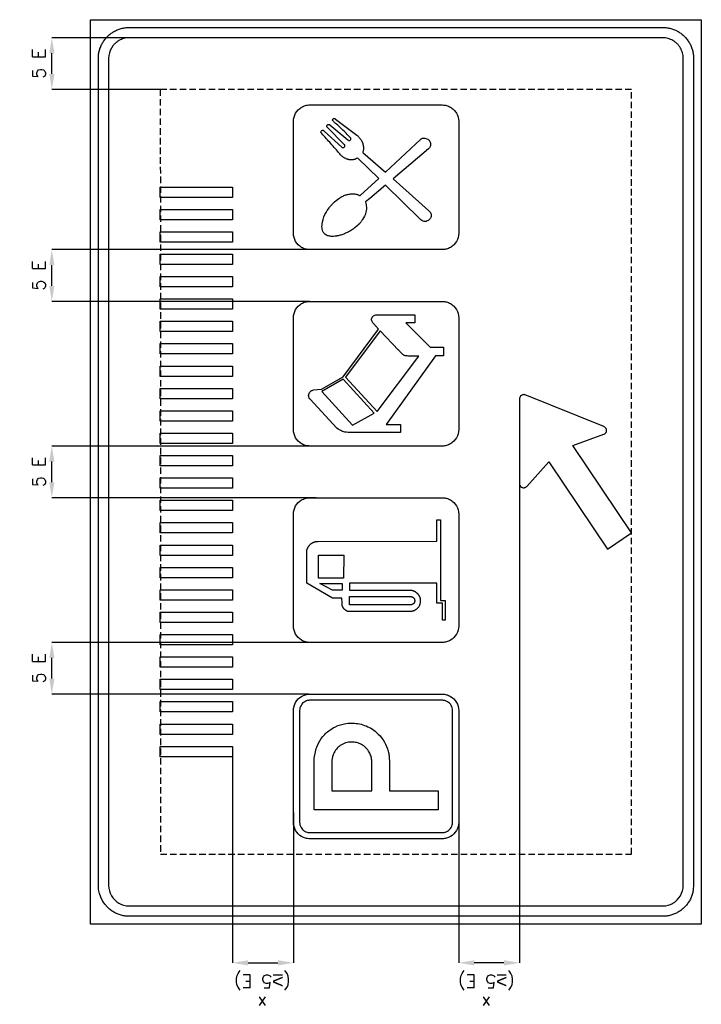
# Model space of a CAD drawing. Header units: millimetres. Extents: x -66 to 2573, y 171 to 3981.
import ezdxf

# ---------------------------------------------------------------- set-up
doc = ezdxf.new("R2010")
doc.units = ezdxf.units.MM
doc.header["$LTSCALE"] = 5
doc.linetypes.add('ČÁRKOVANÁX2', pattern=[1.5, 1, -0.5])
doc.layers.add('Kóty', color=2, linetype='Continuous')
doc.layers.add('Značka', color=7, linetype='Continuous')
doc.styles.get("Standard").update_dxf_attribs({"font": 'romand.shx', "height": 50})
doc.dimstyles.get("Standard").update_dxf_attribs({"dimtxt": 50, "dimasz": 60, "dimexe": 0.18, "dimexo": 0.0625, "dimgap": 25, "dimtad": 1, "dimdec": 0, "dimzin": 0, "dimdsep": 46, "dimtxsty": 'Standard', "dimcen": 0.09, "dimadec": 0, "dimazin": 0, "dimtfac": 1, "dimtdec": 0, "dimtofl": 0, "dimtmove": 0, "dimatfit": 3, "dimfxl": 1, "dimtolj": 1, "dimtzin": 0, "dimarcsym": 0})

# ---------------------------------------------------------------- blocks, each defined once
blk = doc.blocks.new('*D0')
at = {"layer": 'Defpoints', "color": 0, "transparency": 16777216}
for p in [(58.5, 3911.2), (478.5, 3911.2), (478.5, 3711.2)]:
    blk.add_point(p, dxfattribs=at)
at = {"layer": 'Kóty', "color": 0, "lineweight": -2, "transparency": 16777216}
for p, q in [((478.4, 3911.2), (58.3, 3911.2)), ((58.5, 3771.2), (58.5, 3851.2)), ((478.4, 3711.2), (58.3, 3711.2))]:
    blk.add_line(p, q, dxfattribs=at)
at = {"layer": 'Kóty', "color": 0, "transparency": 16777216}
for points in [[(48.5, 3851.2), (68.5, 3851.2), (58.5, 3911.2)], [(48.5, 3771.2), (68.5, 3771.2), (58.5, 3711.2)]]:
    blk.add_solid(points, dxfattribs=at)
at = {"layer": 'Kóty', "color": 0, "transparency": 16777216, "insert": (8.5, 3811.2), "char_height": 50, "attachment_point": 5, "rotation": 90}
blk.add_mtext('\\A1;5 E', dxfattribs=at)
blk = doc.blocks.new('*D1')
at = {"layer": 'Defpoints', "color": 0, "transparency": 16777216}
for p in [(58.5, 1571.2), (1057.9, 1571.2), (1053.3, 1371.1)]:
    blk.add_point(p, dxfattribs=at)
at = {"layer": 'Kóty', "color": 0, "lineweight": -2, "transparency": 16777216}
for p, q in [((1057.8, 1571.2), (58.3, 1571.2)), ((58.5, 1431.1), (58.5, 1511.2)), ((1053.2, 1371.1), (58.3, 1371.1))]:
    blk.add_line(p, q, dxfattribs=at)
at = {"layer": 'Kóty', "color": 0, "transparency": 16777216}
for points in [[(48.5, 1511.2), (68.5, 1511.2), (58.5, 1571.2)], [(48.5, 1431.1), (68.5, 1431.1), (58.5, 1371.1)]]:
    blk.add_solid(points, dxfattribs=at)
at = {"layer": 'Kóty', "color": 0, "transparency": 16777216, "insert": (8.5, 1471.1), "char_height": 50, "attachment_point": 5, "rotation": 90}
blk.add_mtext('\\A1;5 E', dxfattribs=at)
blk = doc.blocks.new('*D2')
at = {"layer": 'Defpoints', "color": 0, "transparency": 16777216}
for p in [(58.5, 2331.2), (1081.7, 2331.2), (1081.7, 2131.2)]:
    blk.add_point(p, dxfattribs=at)
at = {"layer": 'Kóty', "color": 0, "lineweight": -2, "transparency": 16777216}
for p, q in [((1081.7, 2331.2), (58.3, 2331.2)), ((58.5, 2191.2), (58.5, 2271.2)), ((1081.7, 2131.2), (58.3, 2131.2))]:
    blk.add_line(p, q, dxfattribs=at)
at = {"layer": 'Kóty', "color": 0, "transparency": 16777216}
for points in [[(48.5, 2271.2), (68.5, 2271.2), (58.5, 2331.2)], [(48.5, 2191.2), (68.5, 2191.2), (58.5, 2131.2)]]:
    blk.add_solid(points, dxfattribs=at)
at = {"layer": 'Kóty', "color": 0, "transparency": 16777216, "insert": (8.5, 2231.2), "char_height": 50, "attachment_point": 5, "rotation": 90}
blk.add_mtext('\\A1;5 E', dxfattribs=at)
blk = doc.blocks.new('*D3')
at = {"layer": 'Defpoints', "color": 0, "transparency": 16777216}
for p in [(58.5, 3091.2), (1057.9, 3091.2), (1057.9, 2891.2)]:
    blk.add_point(p, dxfattribs=at)
at = {"layer": 'Kóty', "color": 0, "lineweight": -2, "transparency": 16777216}
for p, q in [((1057.8, 3091.2), (58.3, 3091.2)), ((58.5, 2951.2), (58.5, 3031.2)), ((1057.8, 2891.2), (58.3, 2891.2))]:
    blk.add_line(p, q, dxfattribs=at)
at = {"layer": 'Kóty', "color": 0, "transparency": 16777216}
for points in [[(48.5, 3031.2), (68.5, 3031.2), (58.5, 3091.2)], [(48.5, 2951.2), (68.5, 2951.2), (58.5, 2891.2)]]:
    blk.add_solid(points, dxfattribs=at)
at = {"layer": 'Kóty', "color": 0, "transparency": 16777216, "insert": (8.5, 2991.2), "char_height": 50, "attachment_point": 5, "rotation": 90}
blk.add_mtext('\\A1;5 E', dxfattribs=at)

msp = doc.modelspace()

# ---------------------------------------------------------------- linework, layer by layer
at = {"layer": 'Kóty'}
for p, q in [((1869.3, 2185.7), (1869.3, 331)), ((758.5, 1128.7), (758.5, 331)), ((1633.9, 959.4), (1633.9, 331)), ((993.9, 913.3), (993.9, 331)), ((818.5, 331.2), (933.9, 331.2)), ((1809.3, 331.2), (1693.9, 331.2))]:
    msp.add_line(p, q, dxfattribs=at)
for points in [[(818.5, 321.2), (818.5, 341.2), (758.5, 331.2)], [(933.9, 321.2), (933.9, 341.2), (993.9, 331.2)], [(1693.9, 321.2), (1693.9, 341.2), (1633.9, 331.2)], [(1809.3, 321.2), (1809.3, 341.2), (1869.3, 331.2)]]:
    msp.add_solid(points, dxfattribs=at)
at = {"layer": 'Značka', "color": 5}
for points in [[(2573.5, 481.2), (208.5, 481.2), (208.5, 3981.2), (2573.5, 3981.2), (2573.5, 481.2)], [(758.5, 3293.7), (478.5, 3293.7), (478.5, 3333.6), (758.5, 3333.6), (758.5, 3293.7)], [(758.5, 3207.1), (478.5, 3207.1), (478.5, 3247), (758.5, 3247), (758.5, 3207.1)], [(758.5, 3120.5), (478.5, 3120.5), (478.5, 3160.4), (758.5, 3160.4), (758.5, 3120.5)], [(758.5, 3033.9), (478.5, 3033.9), (478.5, 3073.8), (758.5, 3073.8), (758.5, 3033.9)], [(758.5, 2947.3), (478.5, 2947.3), (478.5, 2987.2), (758.5, 2987.2), (758.5, 2947.3)], [(758.5, 2860.7), (478.5, 2860.7), (478.5, 2900.6), (758.5, 2900.6), (758.5, 2860.7)], [(758.5, 2774.1), (478.5, 2774.1), (478.5, 2814), (758.5, 2814), (758.5, 2774.1)], [(758.5, 2687.5), (478.5, 2687.5), (478.5, 2727.4), (758.5, 2727.4), (758.5, 2687.5)], [(758.5, 2600.9), (478.5, 2600.9), (478.5, 2640.8), (758.5, 2640.8), (758.5, 2600.9)], [(758.5, 2514.3), (478.5, 2514.3), (478.5, 2554.2), (758.5, 2554.2), (758.5, 2514.3)], [(758.5, 2427.7), (478.5, 2427.7), (478.5, 2467.6), (758.5, 2467.6), (758.5, 2427.7)], [(758.5, 2341.1), (478.5, 2341.1), (478.5, 2381.1), (758.5, 2381.1), (758.5, 2341.1)], [(758.5, 2254.5), (478.5, 2254.5), (478.5, 2294.5), (758.5, 2294.5), (758.5, 2254.5)], [(758.5, 2167.9), (478.5, 2167.9), (478.5, 2207.9), (758.5, 2207.9), (758.5, 2167.9)], [(758.5, 2081.3), (478.5, 2081.3), (478.5, 2121.3), (758.5, 2121.3), (758.5, 2081.3)], [(758.5, 1994.7), (478.5, 1994.7), (478.5, 2034.7), (758.5, 2034.7), (758.5, 1994.7)], [(758.5, 1908.1), (478.5, 1908.1), (478.5, 1948.1), (758.5, 1948.1), (758.5, 1908.1)], [(758.5, 1821.5), (478.5, 1821.5), (478.5, 1861.5), (758.5, 1861.5), (758.5, 1821.5)], [(758.5, 1735), (478.5, 1735), (478.5, 1774.9), (758.5, 1774.9), (758.5, 1735)], [(758.5, 1648.4), (478.5, 1648.4), (478.5, 1688.3), (758.5, 1688.3), (758.5, 1648.4)], [(758.5, 1561.8), (478.5, 1561.8), (478.5, 1601.7), (758.5, 1601.7), (758.5, 1561.8)], [(758.5, 1475.2), (478.5, 1475.2), (478.5, 1515.1), (758.5, 1515.1), (758.5, 1475.2)], [(758.5, 1388.6), (478.5, 1388.6), (478.5, 1428.5), (758.5, 1428.5), (758.5, 1388.6)], [(758.5, 1302), (478.5, 1302), (478.5, 1341.9), (758.5, 1341.9), (758.5, 1302)], [(758.5, 1215.4), (478.5, 1215.4), (478.5, 1255.3), (758.5, 1255.3), (758.5, 1215.4)], [(758.5, 1128.8), (478.5, 1128.8), (478.5, 1168.7), (758.5, 1168.7), (758.5, 1128.8)]]:
    msp.add_lwpolyline(points, dxfattribs=at)
for points in [[(2543.5, 631.2), (2543.5, 630.7), (2543.5, 630.3), (2542.4, 614.8, -0.035396), (2539.2, 599.5, -0.036252), (2534.3, 584.8, -0.034424), (2527.3, 570.9, -0.033718), (2518.6, 558, -0.034079), (2508.3, 546.3, -0.034202), (2496.7, 536, -0.034241), (2483.8, 527.4, -0.034038), (2469.9, 520.5, -0.033416), (2455.1, 515.4, -0.034135), (2439.9, 512.2, -0.036746), (2424.4, 511.2), (2424, 511.2), (2423.5, 511.2), (358.5, 511.2, -0.000238), (358, 511.2), (357.5, 511.2, -0.032177), (342, 512.3, -0.035447), (326.8, 515.4, -0.03626), (312.1, 520.4, -0.034408), (298.2, 527.4, -0.033711), (285.3, 536.1, -0.034092), (273.6, 546.3), (263.3, 558), (254.7, 570.9), (247.8, 584.8), (242.7, 599.5), (239.5, 614.8), (238.5, 630.3), (238.5, 630.7), (238.5, 631.2), (238.5, 3831.2), (238.5, 3831.7), (238.5, 3832.1, -0.032211), (239.6, 3847.6, -0.035398), (242.7, 3862.9, -0.036257), (247.7, 3877.6, -0.034417), (254.7, 3891.5, -0.033707), (263.3, 3904.4, -0.034076), (273.6, 3916, -0.034203), (285.3, 3926.3, -0.034241), (298.2, 3935, -0.03402), (312.1, 3941.9, -0.03342), (326.8, 3946.9, -0.034121), (342.1, 3950.2, -0.03675), (357.5, 3951.2), (358, 3951.2), (358.5, 3951.2), (2423.5, 3951.2), (2424, 3951.2), (2424.4, 3951.2, -0.032176), (2439.9, 3950.1, -0.03546), (2455.1, 3946.9, -0.036261), (2469.9, 3942, -0.034411), (2483.8, 3935, -0.03372), (2496.7, 3926.3, -0.034086), (2508.3, 3916, -0.034181), (2518.6, 3904.4, -0.034228), (2527.3, 3891.5, -0.03402), (2534.2, 3877.6, -0.033371), (2539.2, 3862.9, -0.034142), (2542.4, 3847.6, -0.036779), (2543.5, 3832.1), (2543.5, 3831.7), (2543.5, 3831.2), (2543.5, 631.2)], [(2503.5, 631.2), (2503.5, 3831.2), (2503.5, 3831.5), (2503.5, 3831.8, 0.032177), (2502.8, 3842.2, 0.035489), (2500.6, 3852.3, 0.036281), (2497.3, 3862.1, 0.034425), (2492.7, 3871.4, 0.03374), (2486.9, 3880, 0.034066), (2480.1, 3887.8, 0.03423), (2472.3, 3894.6, 0.0342), (2463.7, 3900.4, 0.034034), (2454.4, 3905, 0.033425), (2444.6, 3908.4, 0.034147), (2434.4, 3910.5, 0.03674), (2424.1, 3911.2), (2423.8, 3911.2), (2423.5, 3911.2), (358.5, 3911.2), (358.2, 3911.2), (357.9, 3911.2, 0.032183), (347.5, 3910.5, 0.035447), (337.4, 3908.4, 0.036274), (327.6, 3905, 0.034425), (318.3, 3900.4, 0.033755), (309.7, 3894.6, 0.034097), (301.9, 3887.8, 0.034164), (295.1, 3880), (289.3, 3871.4), (284.7, 3862.1), (281.3, 3852.3), (279.2, 3842.1), (278.5, 3831.8), (278.5, 3831.5), (278.5, 3831.2), (278.5, 631.2), (278.5, 630.9), (278.5, 630.6), (279.2, 620.2), (281.3, 610.1), (284.6, 600.3), (289.3, 591), (295.1, 582.4), (301.9, 574.6), (309.7, 567.8), (318.3, 562), (327.6, 557.4, 0.03342), (337.4, 554, 0.034122), (347.5, 551.9, 0.036744), (357.9, 551.2), (358.2, 551.2), (358.5, 551.2), (2423.5, 551.2), (2423.8, 551.2), (2424.1, 551.2, 0.032184), (2434.4, 551.9, 0.035448), (2444.6, 554, 0.036282), (2454.4, 557.3, 0.034422), (2463.7, 562, 0.033745), (2472.3, 567.8), (2480.1, 574.6), (2486.9, 582.4), (2492.7, 591), (2497.3, 600.3), (2500.6, 610.1), (2502.8, 620.2), (2503.5, 630.6), (2503.5, 630.9), (2503.5, 631.2)], [(2210.6, 1932.3), (2303.5, 1995), (2075.3, 2333.2), (2195.8, 2376.5), (2196.5, 2376.8), (2197.2, 2377.1), (2199.9, 2378.6), (2202.2, 2380.7), (2204.4, 2383.8), (2205.9, 2387.4), (2206.4, 2391.2), (2206, 2395.1), (2204.7, 2398.7), (2202.6, 2401.9), (2200.4, 2404.1), (2197.8, 2405.7), (2197.1, 2406.1), (2196.4, 2406.4), (1891.7, 2529), (1891, 2529.2), (1890.3, 2529.5, 0.052006), (1887.2, 2530.1, 0.052115), (1884.1, 2530, 0.064794), (1880.3, 2529.2, 0.064979), (1876.8, 2527.4), (1873.9, 2524.9), (1871.6, 2521.7), (1870.4, 2518.8), (1869.8, 2515.7), (1869.8, 2514.9), (1869.8, 2514.2), (1869.3, 2185.8), (1869.3, 2185), (1869.4, 2184.2), (1870, 2181.2), (1871.1, 2178.3), (1873.3, 2175.1), (1876.2, 2172.6, 0.064008), (1879.6, 2170.8, 0.063839), (1883.3, 2169.9, 0.063528), (1887.2, 2169.8, 0.062328), (1890.9, 2170.8), (1893.7, 2172.1), (1896.2, 2174), (1896.7, 2174.5), (1897.2, 2175.1), (1982.5, 2270.6), (2210.6, 1932.3)], [(1633.9, 875.2), (1633.9, 874.9), (1633.9, 874.7), (1633.3, 866.4), (1631.6, 858.3), (1629, 850.5), (1625.2, 843.1), (1620.6, 836.2), (1615.2, 829.9), (1608.9, 824.4), (1602, 819.9), (1594.6, 816.1, -0.033392), (1586.8, 813.5, -0.034131), (1578.7, 811.7, -0.036743), (1570.4, 811.2), (1570.2, 811.2), (1569.9, 811.2), (1057.9, 811.2), (1057.6, 811.2), (1057.4, 811.2, -0.032181), (1049.1, 811.8, -0.035441), (1041, 813.5, -0.03627), (1033.2, 816.1), (1025.8, 819.9), (1018.9, 824.5), (1012.6, 829.9), (1007.2, 836.2), (1002.6, 843.1), (998.8, 850.5), (996.2, 858.3), (994.5, 866.4), (993.9, 874.7), (993.9, 874.9), (993.9, 875.2), (993.9, 1307.2), (993.9, 1307.4), (993.9, 1307.7), (994.5, 1316), (996.2, 1324.1), (998.8, 1331.9), (1002.6, 1339.3), (1007.2, 1346.2), (1012.6, 1352.5), (1018.9, 1357.9), (1025.8, 1362.5), (1033.2, 1366.2, -0.03343), (1041, 1368.9, -0.034123), (1049.1, 1370.6, -0.036745), (1057.4, 1371.2), (1057.6, 1371.2), (1057.9, 1371.2), (1569.9, 1371.2), (1570.2, 1371.2), (1570.4, 1371.2, -0.032176), (1578.7, 1370.6, -0.035438), (1586.8, 1368.9, -0.03627), (1594.6, 1366.3, -0.034399), (1602, 1362.5), (1608.9, 1357.9), (1615.2, 1352.5), (1620.6, 1346.2), (1625.2, 1339.3), (1628.9, 1331.9), (1631.6, 1324.1), (1633.3, 1316), (1633.9, 1307.7), (1633.9, 1307.4), (1633.9, 1307.2), (1633.9, 875.2)], [(1609.9, 875.2), (1609.9, 1307.2), (1609.9, 1307.4), (1609.9, 1307.5), (1609.5, 1312.7), (1608.5, 1317.8), (1606.8, 1322.7), (1604.5, 1327.3), (1601.6, 1331.6), (1598.2, 1335.5), (1594.3, 1338.9), (1590, 1341.8), (1585.4, 1344.1), (1580.5, 1345.8, 0.034124), (1575.4, 1346.8, 0.036746), (1570.2, 1347.2), (1570.1, 1347.2), (1569.9, 1347.2), (1057.9, 1347.2), (1057.7, 1347.2), (1057.6, 1347.2, 0.032181), (1052.4, 1346.8, 0.035436), (1047.3, 1345.8, 0.036244), (1042.4, 1344.1), (1037.8, 1341.8), (1033.5, 1338.9), (1029.6, 1335.5), (1026.2, 1331.6), (1023.3, 1327.3), (1021, 1322.7), (1019.3, 1317.8), (1018.2, 1312.7), (1017.9, 1307.5), (1017.9, 1307.4), (1017.9, 1307.2), (1017.9, 875.2), (1017.9, 875), (1017.9, 874.9), (1018.3, 869.7), (1019.3, 864.6), (1021, 859.7), (1023.3, 855.1), (1026.2, 850.8), (1029.6, 846.9), (1033.5, 843.5), (1037.8, 840.6), (1042.4, 838.3), (1047.3, 836.6, 0.034134), (1052.4, 835.5, 0.036744), (1057.6, 835.2), (1057.7, 835.2), (1057.9, 835.2), (1569.9, 835.2), (1570.1, 835.2), (1570.2, 835.2, 0.032179), (1575.4, 835.6, 0.035458), (1580.5, 836.6, 0.03631), (1585.4, 838.3), (1590, 840.6), (1594.3, 843.5), (1598.2, 846.9), (1601.6, 850.8), (1604.5, 855.1), (1606.8, 859.7), (1608.5, 864.6), (1609.6, 869.7), (1609.9, 874.9), (1609.9, 875), (1609.9, 875.2)], [(1553.9, 923.6), (1073.9, 923.6), (1073.9, 1117.7), (1074.3, 1120.6), (1074.6, 1123.5), (1079.1, 1148.1, -0.042934), (1086.9, 1171.8, -0.079576), (1108, 1207.2, -0.076492), (1139.1, 1234.6, -0.076886), (1176.2, 1252.6, -0.075742), (1216.9, 1258.8, -0.09403), (1269.7, 1250.2, -0.098355), (1315.4, 1222.9, -0.073283), (1341.2, 1194, -0.067685), (1357.9, 1159.1, -0.03422), (1362.9, 1141, -0.037912), (1365.2, 1122.5), (1365.3, 1119.4), (1365.4, 1116.3), (1365.4, 997.1), (1553.9, 997.1), (1553.9, 923.6)], [(1142.8, 997.1), (1297.2, 997.1), (1297.2, 1110.8), (1297.2, 1113), (1297.2, 1115.3, 0.067145), (1294.4, 1131.2, 0.057734), (1287.6, 1146.2, 0.071735), (1274.5, 1163.4, 0.07449), (1257.1, 1176.1, 0.068284), (1239, 1183.4, 0.065315), (1219.4, 1185.6, 0.077203), (1196.2, 1182.2, 0.083757), (1175.2, 1171.7, 0.073421), (1160.3, 1157.8, 0.066104), (1149.6, 1140.3), (1145.2, 1128.4), (1143.1, 1116.1), (1143, 1114.2), (1142.8, 1112.3), (1142.8, 997.1)]]:
    msp.add_lwpolyline(points, format="xyb", dxfattribs=at)
at = {"layer": 'Značka', "color": 6, "linetype": 'ČÁRKOVANÁX2', "ltscale": 5}
msp.add_lwpolyline([(478.5, 3711.2), (479.3, 751.2), (2303.5, 751.2), (2303.5, 3711.2), (478.5, 3711.2)], dxfattribs=at)
at = {"layer": 'Značka', "color": 251}
for points in [[(1633.9, 3155.2), (1633.9, 3154.9), (1633.9, 3154.7), (1633.3, 3146.4), (1631.6, 3138.3), (1629, 3130.5), (1625.2, 3123.1), (1620.6, 3116.2), (1615.2, 3109.9, -0.034215), (1608.9, 3104.4, -0.034238), (1602, 3099.9, -0.034029), (1594.6, 3096.1, -0.033392), (1586.8, 3093.5, -0.034116), (1578.7, 3091.7, -0.036754), (1570.4, 3091.2), (1570.2, 3091.2), (1569.9, 3091.2), (1057.9, 3091.2), (1057.6, 3091.2), (1057.4, 3091.2, -0.032174), (1049.1, 3091.8, -0.035467), (1041, 3093.5, -0.036263), (1033.2, 3096.1, -0.034445), (1025.8, 3099.9, -0.033715), (1018.9, 3104.5), (1012.6, 3109.9), (1007.2, 3116.2), (1002.6, 3123.1), (998.8, 3130.5), (996.2, 3138.3), (994.5, 3146.4), (993.9, 3154.7), (993.9, 3154.9), (993.9, 3155.2), (993.9, 3587.2), (993.9, 3587.4), (993.9, 3587.7), (994.5, 3596), (996.2, 3604.1), (998.8, 3611.9), (1002.6, 3619.3), (1007.2, 3626.2), (1012.6, 3632.4, -0.034215), (1018.9, 3637.9, -0.034238), (1025.8, 3642.5, -0.034081), (1033.2, 3646.2, -0.03343), (1041, 3648.9, -0.034116), (1049.1, 3650.6, -0.036752), (1057.4, 3651.2), (1057.6, 3651.2), (1057.9, 3651.2), (1569.9, 3651.2), (1570.2, 3651.2), (1570.4, 3651.2, -0.032176), (1578.7, 3650.6, -0.035467), (1586.8, 3648.9, -0.036263), (1594.6, 3646.3, -0.034392), (1602, 3642.5, -0.033749), (1608.9, 3637.9, -0.034086), (1615.2, 3632.4, -0.034152), (1620.6, 3626.2, -0.034245), (1625.2, 3619.3), (1628.9, 3611.9), (1631.6, 3604.1), (1633.3, 3596), (1633.9, 3587.7), (1633.9, 3587.4), (1633.9, 3587.2), (1633.9, 3155.2)], [(1289.7, 3289.8), (1273.4, 3275.9), (1274.5, 3270.6), (1275.4, 3265.3), (1276, 3260.6), (1276.4, 3255.9), (1276.5, 3249), (1275.9, 3242.1, -0.043387), (1273.5, 3231.2, -0.041175), (1269.4, 3220.9), (1265.9, 3214.5), (1262, 3208.3, -0.01659), (1256, 3199.7, -0.029081), (1249.3, 3191.7), (1244.9, 3187.4), (1240.4, 3183.2), (1231.9, 3176, -0.022286), (1223.1, 3169.4, -0.021663), (1214.6, 3164, -0.014405), (1205.7, 3159.3, -0.019132), (1192, 3153, -0.025207), (1177.9, 3147.9, -0.013624), (1171.3, 3146, -0.015427), (1164.7, 3144.6, -0.009822), (1160.3, 3143.8, -0.007669), (1155.8, 3143.2, -0.03431), (1143, 3142.4, -0.068358), (1130.3, 3144.1, -0.057604), (1122.5, 3147, -0.06795), (1115.7, 3151.7, -0.055637), (1111.4, 3156.5, -0.051891), (1108.1, 3162.1, -0.066978), (1105.3, 3171.4, -0.048435), (1104.6, 3181.1, -0.03241), (1105.2, 3190.1), (1106.8, 3199), (1109.2, 3208.5), (1112.3, 3217.9), (1116, 3226.7, -0.020827), (1120.4, 3235.3, -0.020814), (1126.1, 3244.4), (1132.4, 3253.2, -0.015806), (1139.7, 3262.1, -0.018665), (1147.6, 3270.5), (1153.3, 3276), (1159.3, 3281), (1164.6, 3285), (1170, 3288.8), (1178, 3294.2, -0.033069), (1186.3, 3298.8, -0.026546), (1192.9, 3301.6, -0.013714), (1199.8, 3303.8, -0.011766), (1205.2, 3305.3, -0.023954), (1210.8, 3306.4, -0.034826), (1218.6, 3307.1, -0.019596), (1226.6, 3306.9, -0.021571), (1234, 3306.2, -0.042624), (1241.3, 3304.6, -0.022706), (1244.5, 3303.5), (1247.6, 3302.1), (1249.4, 3301.2), (1251.2, 3300.2), (1252.2, 3300.7), (1324.3, 3367.1), (1242.8, 3445.9), (1238.5, 3443.8), (1234.2, 3441.8, -0.027704), (1228.5, 3439.8, -0.045628), (1222.7, 3438.7, -0.022666), (1219.9, 3438.5, -0.016381), (1217.1, 3438.5, -0.013406), (1214.3, 3438.7, -0.013694), (1211.5, 3439, -0.017782), (1208.1, 3439.6, -0.019734), (1204.8, 3440.4), (1202.8, 3441.1), (1200.7, 3441.8, -0.022298), (1196.5, 3443.6, -0.023144), (1192.5, 3445.9), (1191.1, 3446.7), (1189.7, 3447.6), (1186.9, 3449.5), (1184.2, 3451.4), (1182, 3453.1), (1179.8, 3454.9), (1176.4, 3458.4), (1173.3, 3462.1, 0.008524), (1138.8, 3501.8, 0.002856), (1103.6, 3540.5), (1102.9, 3541.4), (1102.2, 3542.4), (1101.4, 3543.7), (1100.8, 3545.2), (1100.5, 3545.9), (1100.5, 3546.6), (1100.5, 3547.2), (1100.6, 3547.8), (1101.4, 3549.5), (1102.5, 3551), (1103.4, 3551.8), (1104.3, 3552.4, -0.066169), (1106, 3553.2, -0.097303), (1107.9, 3553.4, -0.070837), (1109.2, 3553.1), (1110.4, 3552.6), (1111.7, 3551.6), (1113, 3550.4), (1181.6, 3488), (1183.2, 3486.8, 0.101395), (1184.9, 3486, 0.103374), (1186.8, 3486.2, 0.059582), (1188.6, 3486.9), (1189.7, 3487.6), (1190.8, 3488.4, 0.082954), (1192.8, 3490.9, 0.163266), (1193.5, 3493.9), (1193.2, 3495.2), (1192.6, 3496.4), (1191.8, 3497.4), (1191, 3498.4), (1125.3, 3563.8), (1124.4, 3565), (1123.6, 3566.4, -0.105448), (1123, 3569.4, -0.155359), (1123.9, 3572.1), (1124.6, 3573), (1125.3, 3573.8), (1126.5, 3574.8), (1127.7, 3575.7, -0.119346), (1130.1, 3576.2, -0.116741), (1132.5, 3575.7), (1133.7, 3575), (1134.7, 3574.2), (1204.8, 3516.2), (1206.7, 3514.8, 0.07996), (1208.8, 3513.9, 0.045956), (1209.8, 3513.7, 0.047344), (1210.8, 3513.8, 0.115947), (1213.5, 3514.8, 0.10526), (1215.5, 3516.8), (1216, 3517.7), (1216.4, 3518.8), (1216.6, 3520.5), (1216.3, 3522.3), (1215.4, 3523.8), (1214.2, 3525.2, 0.012138), (1181.7, 3557.3, 0.004229), (1149, 3587.6), (1147.4, 3589.2, -0.083703), (1146.3, 3591), (1146, 3591.7), (1145.9, 3592.5), (1145.9, 3593.7), (1146.1, 3594.9), (1146.4, 3595.9), (1146.9, 3596.8), (1147.7, 3597.7), (1148.7, 3598.3, -0.063488), (1150.2, 3599, -0.076548), (1151.8, 3599.2, -0.128346), (1154.7, 3598.4, -0.035988), (1157.4, 3596.5), (1239.4, 3534.1), (1241.3, 3532.6), (1243.1, 3531.1, -0.027559), (1246.2, 3527.9), (1249.2, 3524.5), (1251.6, 3521.8), (1253.9, 3519.1), (1255.8, 3516.5), (1257.4, 3513.7), (1258.7, 3511.1), (1259.8, 3508.5), (1262.3, 3502.3, -0.042881), (1264.1, 3495.9, -0.0399), (1264.8, 3489.1), (1265.1, 3482.2), (1265.1, 3479.8), (1265, 3477.4, -0.039947), (1263.8, 3472.3, 0.085887), (1263.1, 3467.2), (1263.1, 3467.2), (1263.1, 3467.2), (1350, 3390.9), (1486.3, 3517.7), (1488.8, 3519.5, -0.035586), (1491.4, 3521.1, -0.080393), (1497, 3522.7, -0.06121), (1503, 3522.6, -0.076013), (1510.8, 3520.7, -0.091584), (1517.4, 3516.5, -0.069304), (1521, 3512.2, -0.059514), (1523.5, 3507, -0.086825), (1525.1, 3498.3, -0.116338), (1523.3, 3489.9, -0.066143), (1520.5, 3485.2), (1516.9, 3481), (1379.6, 3365.1), (1516.4, 3243.2, -0.027222), (1522.3, 3237.5, -0.089072), (1526.6, 3230.9, -0.079221), (1527.9, 3225.1, -0.074316), (1527.3, 3219.1), (1526.4, 3216), (1524.9, 3213.1, -0.043167), (1522.6, 3209.9, -0.035043), (1519.8, 3207, -0.05297), (1515.1, 3203.5, -0.066987), (1509.6, 3201.2, -0.056756), (1505.1, 3200.3, -0.06021), (1500.5, 3200.6, -0.10249), (1491.7, 3204.1, -0.030668), (1483.8, 3210), (1351, 3340.8), (1289.7, 3289.8)], [(1633.9, 2395.2), (1633.9, 2394.9), (1633.9, 2394.7), (1633.3, 2386.4), (1631.6, 2378.3), (1629, 2370.5), (1625.2, 2363.1), (1620.6, 2356.2), (1615.2, 2349.9), (1608.9, 2344.4, -0.03425), (1602, 2339.9, -0.034003), (1594.6, 2336.1, -0.033406), (1586.8, 2333.5, -0.034131), (1578.7, 2331.7, -0.036739), (1570.4, 2331.2), (1570.2, 2331.2), (1569.9, 2331.2), (1057.9, 2331.2), (1057.6, 2331.2, -0.000961), (1057.4, 2331.2, -0.032174), (1049.1, 2331.8, -0.035438), (1041, 2333.5, -0.036277), (1033.2, 2336.1, -0.034446), (1025.8, 2339.9), (1018.9, 2344.5), (1012.6, 2349.9), (1007.2, 2356.2), (1002.6, 2363.1), (998.8, 2370.5), (996.2, 2378.3), (994.5, 2386.4), (993.9, 2394.7), (993.9, 2394.9), (993.9, 2395.2), (993.9, 2827.2), (993.9, 2827.4), (993.9, 2827.7), (994.5, 2836), (996.2, 2844.1), (998.8, 2851.9), (1002.6, 2859.3), (1007.2, 2866.2), (1012.6, 2872.4), (1018.9, 2877.9, -0.034238), (1025.8, 2882.5, -0.034081), (1033.2, 2886.2, -0.03343), (1041, 2888.9, -0.034116), (1049.1, 2890.6, -0.036752), (1057.4, 2891.2), (1057.6, 2891.2), (1057.9, 2891.2), (1569.9, 2891.2), (1570.2, 2891.2), (1570.4, 2891.2, -0.032176), (1578.7, 2890.6, -0.035467), (1586.8, 2888.9, -0.036263), (1594.6, 2886.3, -0.034392), (1602, 2882.5, -0.033749), (1608.9, 2877.9, -0.034086), (1615.2, 2872.4), (1620.6, 2866.2), (1625.2, 2859.3), (1628.9, 2851.9), (1631.6, 2844.1), (1633.3, 2836), (1633.9, 2827.7), (1633.9, 2827.4), (1633.9, 2827.2), (1633.9, 2395.2)], [(1060.9, 2543.2), (1061.6, 2543.8), (1062.2, 2544.3), (1064.4, 2545.6), (1066.7, 2546.7), (1069.2, 2547.6), (1071.9, 2548.5), (1102.2, 2550.7), (1186.2, 2599.3), (1323.2, 2783.9), (1303.8, 2805.5), (1301.8, 2807.8), (1299.9, 2810.3), (1298.3, 2813), (1297.2, 2816), (1296.7, 2819), (1296.7, 2822.1), (1297.6, 2825.8), (1299.3, 2829.3), (1301.6, 2832.6), (1304.4, 2835.3, -0.091122), (1309.8, 2837.9, -0.027393), (1316, 2839.2), (1464, 2839.2), (1464, 2808.2), (1428.7, 2808.2), (1523.7, 2713.2), (1574.5, 2713.2), (1574.5, 2680), (1543.5, 2680), (1353.6, 2414.1), (1408.8, 2414.1), (1408.8, 2383.2), (1216, 2383.2), (1213.6, 2383.2), (1211.2, 2383.2), (1211.1, 2383.2), (1211.1, 2383.2), (1208.4, 2383.5), (1205.8, 2383.7), (1199.6, 2384.3, -0.033255), (1193.5, 2385.3), (1189.5, 2386.5), (1185.6, 2387.8), (1181.8, 2389.2), (1178, 2390.7), (1175, 2392.1), (1172.1, 2393.6), (1166.9, 2397), (1161.9, 2400.9), (1058.6, 2512), (1056.7, 2514.5), (1055.1, 2517.2), (1054, 2519.8), (1053.3, 2522.7, -0.087052), (1053.2, 2530.9, -0.123171), (1056.3, 2538.3), (1058.5, 2540.9), (1060.9, 2543.2)], [(1318.8, 2465.5), (1318.2, 2465), (1479.5, 2679.5), (1444.7, 2679.5, -0.007133), (1438, 2679.5, -0.021106), (1431.3, 2680, -0.030761), (1426.8, 2680.7, -0.05734), (1422.6, 2682.2), (1419.7, 2683.9), (1417.1, 2686.1), (1413.7, 2689.3), (1410.4, 2692.7), (1408.8, 2694.4), (1407.3, 2696), (1405.2, 2698.3), (1403.1, 2700.6), (1402.1, 2701.6), (1401, 2702.7), (1329.6, 2776.8), (1195.6, 2598.2), (1318.8, 2465.5)], [(1633.9, 1635.2), (1633.9, 1634.9), (1633.9, 1634.7), (1633.3, 1626.4), (1631.6, 1618.3), (1629, 1610.5), (1625.2, 1603.1), (1620.6, 1596.2), (1615.2, 1589.9), (1608.9, 1584.4), (1602, 1579.9, -0.034003), (1594.6, 1576.1, -0.033406), (1586.8, 1573.5, -0.034131), (1578.7, 1571.7, -0.036739), (1570.4, 1571.2), (1570.2, 1571.2), (1569.9, 1571.2), (1057.9, 1571.2), (1057.6, 1571.2, -0.000961), (1057.4, 1571.2, -0.032174), (1049.1, 1571.8, -0.035438), (1041, 1573.5, -0.036277), (1033.2, 1576.1, -0.034446), (1025.8, 1579.9), (1018.9, 1584.5), (1012.6, 1589.9), (1007.2, 1596.2), (1002.6, 1603.1), (998.8, 1610.5), (996.2, 1618.3), (994.5, 1626.4), (993.9, 1634.7), (993.9, 1634.9), (993.9, 1635.2), (993.9, 2067.2), (993.9, 2067.4), (993.9, 2067.7), (994.5, 2076), (996.2, 2084.1), (998.8, 2091.9), (1002.6, 2099.3), (1007.2, 2106.2), (1012.6, 2112.4), (1018.9, 2117.9), (1025.8, 2122.5, -0.034056), (1033.2, 2126.2, -0.033444), (1041, 2128.9, -0.034131), (1049.1, 2130.6, -0.036737), (1057.4, 2131.2), (1057.6, 2131.2), (1057.9, 2131.2), (1569.9, 2131.2), (1570.2, 2131.2), (1570.4, 2131.2, -0.032176), (1578.7, 2130.6, -0.035438), (1586.8, 2128.9, -0.036277), (1594.6, 2126.3, -0.034393), (1602, 2122.5, -0.033773), (1608.9, 2117.9), (1615.2, 2112.4), (1620.6, 2106.2), (1625.2, 2099.3), (1628.9, 2091.9), (1631.6, 2084.1), (1633.3, 2076), (1633.9, 2067.7), (1633.9, 2067.4), (1633.9, 2067.2), (1633.9, 1635.2)], [(1564, 2045.3), (1563.6, 1733.3), (1581.9, 1733.3), (1581.9, 1657.1), (1571.1, 1657.1), (1571.1, 1723), (1549.5, 1723), (1549.5, 1800.6), (1211.3, 1800.6), (1211.3, 1773.8), (1442.4, 1773.8), (1444.7, 1773.8), (1444.9, 1773.8), (1445, 1773.8), (1445.8, 1773.6), (1446.7, 1773.5), (1447.5, 1773.4), (1448.2, 1773.4), (1449, 1773.3), (1449.7, 1773.2), (1450.3, 1773.2), (1450.8, 1773.1), (1451.5, 1773), (1452.2, 1772.9), (1453.5, 1772.6), (1454.7, 1772.4), (1455.7, 1772.1), (1456.8, 1771.7), (1457.8, 1771.3), (1458.9, 1770.9), (1459.7, 1770.6), (1460.6, 1770.2), (1461.6, 1769.6), (1462.6, 1769.1), (1463.9, 1768.4), (1465.2, 1767.7), (1466.2, 1767), (1467.3, 1766.3), (1468.3, 1765.6), (1469.2, 1764.9), (1470, 1764.3), (1470.7, 1763.7), (1471.6, 1762.9), (1472.4, 1762), (1473.6, 1761), (1474.7, 1759.9), (1475.6, 1758.9), (1476.5, 1757.8), (1477.3, 1756.8), (1478.1, 1755.7), (1478.6, 1754.8), (1479.2, 1753.9), (1479.8, 1752.8), (1480.4, 1751.7), (1481.2, 1750.3), (1482, 1748.9), (1482.5, 1747.7), (1483, 1746.5), (1483.4, 1745.3), (1483.8, 1744.1), (1484, 1743.2), (1484.3, 1742.2), (1484.5, 1741.1), (1484.7, 1739.9), (1484.9, 1738.1), (1485.2, 1736.3), (1485.3, 1734.8), (1485.4, 1733.3), (1485.4, 1731.8), (1485.3, 1730.3), (1485.2, 1729.1), (1485.1, 1727.9), (1484.9, 1726.4), (1484.7, 1724.9), (1484.4, 1723), (1484.1, 1721.1), (1483.7, 1719.5), (1483.2, 1717.9), (1482.7, 1716.3), (1482, 1714.7), (1481.5, 1713.5), (1480.8, 1712.3), (1480, 1710.8), (1479, 1709.3), (1478, 1707.8), (1476.8, 1706.4), (1475.8, 1705.2), (1474.8, 1704), (1473.7, 1702.9), (1472.6, 1701.8), (1471.6, 1700.9), (1470.7, 1700.1), (1469.5, 1699), (1468.2, 1698.1), (1466.7, 1697), (1465.2, 1696.1), (1463.9, 1695.4), (1462.6, 1694.7), (1461.3, 1694), (1460, 1693.5), (1458.9, 1693), (1457.8, 1692.7), (1456.4, 1692.3), (1455.1, 1691.9), (1453.8, 1691.5), (1452.6, 1691.1), (1451.4, 1690.9), (1450.3, 1690.8), (1449.1, 1690.7), (1448, 1690.6), (1447, 1690.6), (1446.1, 1690.5), (1444.9, 1690.5), (1443.8, 1690.5), (1442.6, 1690.5), (1441.5, 1690.5), (1440.6, 1690.5), (1439.7, 1690.5), (1438.8, 1690.5), (1437.9, 1690.5), (1437.2, 1690.5), (1436.6, 1690.5), (1435.8, 1690.5), (1435.1, 1690.5), (1435, 1690.5), (1434.9, 1690.5), (1223.9, 1690.5), (1216.9, 1690.5), (1216.7, 1690.5), (1216.6, 1690.5), (1215.6, 1690.5, -0.0013), (1214.5, 1690.5), (1213.6, 1690.5), (1212.6, 1690.6), (1211.6, 1690.6), (1210.7, 1690.7), (1210, 1690.7), (1209.2, 1690.8), (1208.4, 1690.9), (1207.5, 1691), (1206.3, 1691.2), (1205.1, 1691.4), (1204, 1691.7), (1203, 1691.9), (1202, 1692.2), (1201, 1692.6), (1200.2, 1692.9), (1199.4, 1693.3), (1198.5, 1693.7), (1197.6, 1694.3), (1197, 1694.8), (1196.3, 1695.3), (1195.7, 1695.8), (1195.2, 1696.2), (1194.6, 1696.7), (1194, 1697.1), (1193.6, 1697.5), (1193.1, 1697.9), (1192.6, 1698.5), (1192, 1699), (1190.8, 1700.1), (1189.7, 1701.2), (1188.8, 1702.2), (1188, 1703.2), (1187.2, 1704.3), (1186.5, 1705.5), (1186, 1706.4), (1185.5, 1707.3), (1185, 1708.6), (1184.5, 1709.8), (1184, 1711), (1183.6, 1712.2), (1183.3, 1713.2), (1183.1, 1714.2), (1182.9, 1715.1), (1182.8, 1716.1), (1182.7, 1716.9), (1182.7, 1717.7), (1182.6, 1718.6), (1182.6, 1719.4), (1182.6, 1719.5), (1182.6, 1719.7), (1182.1, 1724.9), (1181.7, 1742.3), (1145.5, 1742.3), (1045.9, 1800.1), (1045.9, 1927.2), (1045.9, 1927.3), (1046, 1927.4), (1046.3, 1928.1), (1046.5, 1928.9), (1046.7, 1929.6), (1046.9, 1930.3), (1047.2, 1931), (1047.4, 1931.7), (1047.6, 1932.3), (1047.7, 1932.8), (1048, 1933.5), (1048.3, 1934.2), (1048.7, 1935.3), (1049.3, 1936.3), (1049.7, 1937.2), (1050.2, 1938.1), (1050.6, 1939), (1051.1, 1939.9), (1051.5, 1940.5), (1051.9, 1941.2), (1052.4, 1941.9), (1052.9, 1942.7), (1053.6, 1943.6), (1054.3, 1944.6), (1054.9, 1945.3), (1055.4, 1946), (1056, 1946.7), (1056.6, 1947.3), (1057, 1947.9), (1057.5, 1948.4), (1058, 1949.1), (1058.6, 1949.8), (1059.4, 1950.6), (1060.3, 1951.4), (1061, 1952.1), (1061.7, 1952.8), (1062.5, 1953.4), (1063.2, 1954), (1063.8, 1954.5), (1064.5, 1954.9), (1065.3, 1955.4), (1066.1, 1955.9), (1067.5, 1956.7), (1068.9, 1957.5), (1070.1, 1958.1), (1071.3, 1958.7), (1072.5, 1959.2), (1073.8, 1959.7), (1074.8, 1960), (1075.8, 1960.4), (1077, 1960.7), (1078.3, 1961), (1079.5, 1961.2), (1080.7, 1961.4), (1081.7, 1961.5), (1082.7, 1961.6), (1083.6, 1961.7), (1084.6, 1961.8), (1085.4, 1961.9), (1086.2, 1961.9), (1087, 1962), (1087.9, 1962), (1088, 1962), (1088.2, 1962), (1549.5, 1962.5), (1549.5, 2045.3), (1563.6, 2045.3), (1564, 2045.3)]]:
    msp.add_lwpolyline(points, format="xyb", dxfattribs=at)
for points in [[(1306.6, 2458.9), (1186.7, 2589.4), (1103.9, 2542.4), (1222.1, 2411.4), (1306.6, 2458.9)], [(1188.7, 1909.3), (1188.2, 1819.9), (1091, 1819.4), (1091, 1822.7), (1091, 1826), (1091, 1840.3), (1091, 1854.6), (1091, 1859), (1091, 1863.3), (1091, 1865.6), (1091, 1867.8), (1091, 1872.7), (1091, 1877.5), (1091, 1889.9), (1091, 1902.3), (1091, 1905.6), (1091, 1908.8), (1188.7, 1909.3)], [(1182.1, 1799.7), (1182.1, 1773.8), (1145.5, 1773.8), (1096.6, 1799.7), (1182.1, 1799.7)], [(1211.7, 1748.4), (1445.7, 1748.4), (1449.9, 1748.4), (1450, 1748.4), (1450.1, 1748.4), (1450.6, 1748.2), (1451.2, 1748.1), (1451.7, 1748), (1452.1, 1747.9), (1452.6, 1747.8), (1453.1, 1747.7), (1453.4, 1747.6), (1453.7, 1747.4), (1454.1, 1747.3), (1454.5, 1747.1), (1454.5, 1747), (1454.6, 1747), (1454.7, 1747), (1454.7, 1746.9), (1454.8, 1746.9), (1455, 1746.8), (1455.3, 1746.7), (1455.6, 1746.6), (1456, 1746.3), (1456.4, 1746.1), (1456.8, 1745.8), (1457.2, 1745.5), (1457.5, 1745.2), (1457.7, 1745), (1458, 1744.6), (1458.3, 1744.3), (1458.3, 1744.2), (1458.4, 1744.2), (1458.4, 1744.1), (1458.5, 1744), (1458.7, 1743.9), (1458.9, 1743.8), (1459.2, 1743.4), (1459.6, 1743.1), (1460.1, 1742.6), (1460.6, 1742.1), (1461, 1741.5), (1461.4, 1741), (1461.7, 1740.6), (1462, 1740.1), (1462.3, 1739.6), (1462.6, 1739), (1463.1, 1737.6), (1463.4, 1736.2), (1463.7, 1735), (1463.8, 1733.8), (1463.9, 1732.6), (1463.9, 1731.4), (1463.8, 1730.5), (1463.7, 1729.5), (1463.4, 1728.4), (1463, 1727.2), (1462.6, 1726.1), (1462.1, 1725), (1461.6, 1724.2), (1461.1, 1723.4), (1460.4, 1722.6), (1459.8, 1721.9), (1459.2, 1721.4), (1458.6, 1720.9), (1457.8, 1720.3), (1456.9, 1719.7), (1456.4, 1719.4), (1455.9, 1719), (1455.5, 1718.8), (1455.1, 1718.5), (1454.7, 1718.2), (1454.2, 1718), (1453.9, 1717.8), (1453.6, 1717.7), (1453.1, 1717.5), (1452.7, 1717.3), (1452.2, 1717.2), (1451.6, 1717.1), (1451.1, 1717), (1450.7, 1717), (1450.2, 1716.9), (1449.7, 1716.9), (1449.3, 1716.9), (1448.9, 1716.9), (1448.5, 1716.9), (1448.1, 1716.9), (1448.1, 1716.9), (1448, 1716.9), (1444.3, 1716.9), (1211.7, 1716.4), (1211.7, 1748.4)]]:
    msp.add_lwpolyline(points, dxfattribs=at)

# ---------------------------------------------------------------- texts
at = {"layer": 'Kóty', "char_height": 50, "width": 281.216, "attachment_point": 5, "rotation": 180}
for insert in [(874.4, 226.4), (1741.6, 226.4)]:
    msp.add_mtext('\\A1;x\\P({\\fArial|b0|i0|c238|p34;\\H1.08333x;≥\\Fromand|c238;\\H0.92308x;5 E)}', dxfattribs=dict(at, insert=insert))

# ---------------------------------------------------------------- dimensions: what is measured, and where the dimension line sits
at = {"layer": 'Kóty'}
for base, p1, p2, picture, middle in [((58.5, 3911.2), (478.5, 3711.2), (478.5, 3911.2), '*D0', (8.5, 3811.2)), ((58.5, 3091.2), (1057.9, 2891.2), (1057.9, 3091.2), '*D3', (8.5, 2991.2)), ((58.5, 2331.2), (1081.7, 2131.2), (1081.7, 2331.2), '*D2', (8.5, 2231.2)), ((58.5, 1571.2), (1053.3, 1371.1), (1057.9, 1571.2), '*D1', (8.5, 1471.1))]:
    dim = msp.add_linear_dim(base=base, p1=p1, p2=p2, angle=90, text='5 E', dimstyle='Standard', dxfattribs=at)
    dim.commit()
    dim.dimension.update_dxf_attribs({"geometry": picture, "text_midpoint": middle})

doc.saveas('drawing.dxf')
